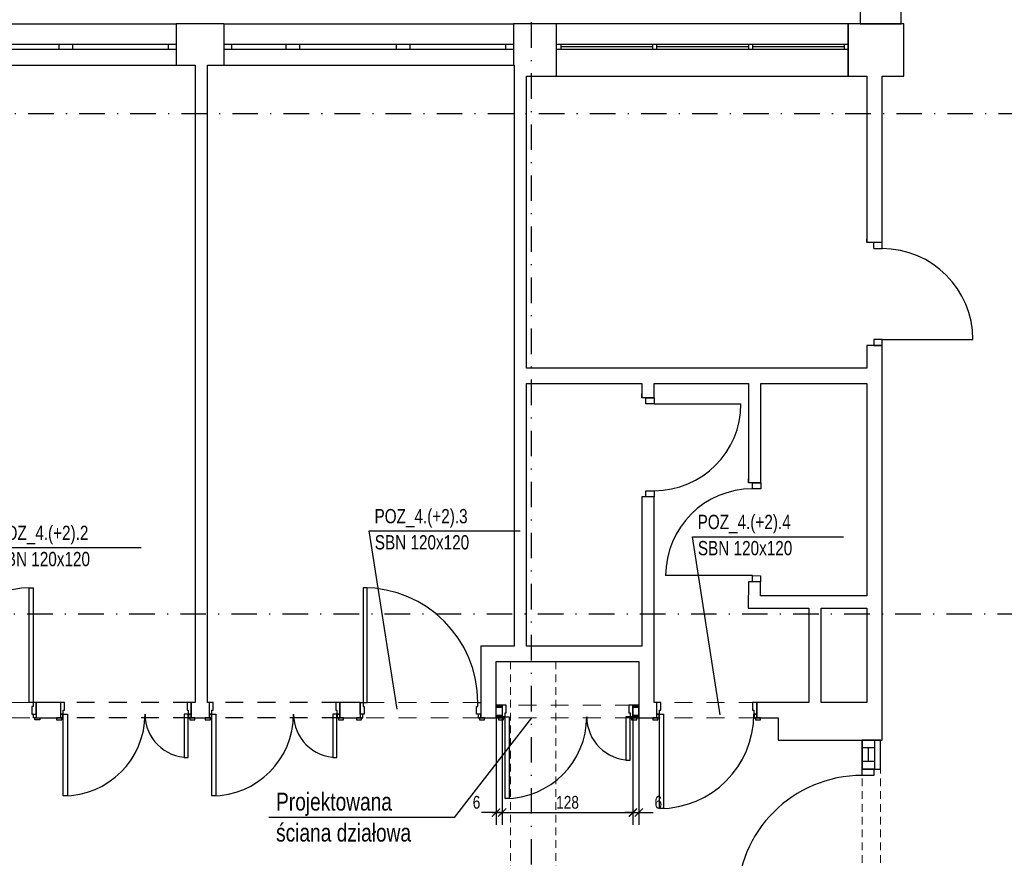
# Model space of a CAD drawing. Header units: metres. Extents: x -2787 to 2213, y 38 to 4347.
# Tile 4 of 14: x -2151 to -1187, y 1959 to 2780. Entities that reach past the tile are written whole.
import ezdxf

# ---------------------------------------------------------------- set-up
doc = ezdxf.new("R2010")
doc.units = ezdxf.units.M
doc.header["$LTSCALE"] = 50
doc.header["$MEASUREMENT"] = 0
for name, pattern in [('DO', [1, 0.5, -0.24, 0.02, -0.24]), ('DP', [0.63, 0.35, -0.28]), ('Przer. długie kreski', [0.25, 0.15, -0.1])]:
    doc.linetypes.add(name, pattern=pattern)
for name, color, linetype in [('A_konstrukcja_', 7, 'Continuous'), ('A_ściany', 7, 'Continuous'), ('BZ_odn', 1, 'Continuous'), ('BZ_osd', 1, 'DO'), ('BZ_txs', 2, 'Continuous'), ('BZ_wym', 1, 'Continuous'), ('k3_projektowane sciany', 2, 'Continuous'), ('k3_sciany istn', 1, 'DP')]:
    doc.layers.add(name, color=color, linetype=linetype)
doc.styles.add('BIKTS', font='bikromsw.shx', dxfattribs={"width": 0.8})
doc.styles.add('BIKWYM', font='bikromsw.shx', dxfattribs={"width": 0.8})
doc.dimstyles.new('BZ_BGR_50', dxfattribs={"dimscale": 0.5, "dimtxt": 25, "dimasz": 1.666667, "dimexe": 0, "dimexo": 0, "dimgap": 0, "dimtad": 0, "dimdec": 1, "dimrnd": 0.5, "dimzin": 9, "dimdsep": 46, "dimtxsty": 'BIKWYM', "dimblk": 'NONE', "dimcen": 0, "dimse1": 1, "dimse2": 1, "dimclrd": 256, "dimclre": 256, "dimclrt": 7, "dimadec": 0, "dimazin": 0, "dimtfac": 0.033333, "dimtdec": 1, "dimtmove": 0, "dimatfit": 3, "dimldrblk": 'NONE', "dimfxl": 1, "dimtvp": 0.8, "dimtolj": 1, "dimarcsym": 0})
doc.dimstyles.new('BZ_KP_50', dxfattribs={"dimscale": 0.5, "dimtxt": 25, "dimasz": 16, "dimexe": 24, "dimexo": 0, "dimgap": 0, "dimtad": 0, "dimdec": 1, "dimrnd": 0.5, "dimzin": 9, "dimdsep": 46, "dimtxsty": 'BIKWYM', "dimblk": 'ARCHTICK', "dimblk1": 'ARCHTICK', "dimblk2": 'WYM-KP', "dimcen": 0, "dimdle": 20, "dimclrd": 256, "dimclre": 256, "dimclrt": 7, "dimadec": 0, "dimazin": 0, "dimtfac": 0.033333, "dimtdec": 1, "dimtmove": 0, "dimatfit": 3, "dimfxl": 1, "dimtvp": 0.8, "dimtfillclr": 256, "dimtolj": 1, "dimarcsym": 0})
pattern_1 = [(45, (-18742.704, -2612.634), (-5.7024626, 5.7024626), []), (45, (-18737.001, -2612.634), (-5.7024626, 5.7024626), [4.0323, -2.0161])]

# ---------------------------------------------------------------- blocks, each defined once
blk = doc.blocks.new('_None')
blk = doc.blocks.new('_ArchTick')
at = {"color": 0, "linetype": 'ByBlock', "const_width": 0.15}
blk.add_lwpolyline([(-0.5, -0.5), (0.5, 0.5)], dxfattribs=at)
blk = doc.blocks.new('*D281')
at = {"layer": 'BZ_wym', "lineweight": -2}
for p, q in [((-1684.48, 2096.61), (-1684.48, 1991.75)), ((-1678.48, 2096.61), (-1678.48, 1991.75)), ((-1684.48, 2003.75), (-1698.67, 2003.75)), ((-1678.48, 2003.75), (-1684.48, 2003.75)), ((-1678.48, 2003.75), (-1670.48, 2003.75))]:
    blk.add_line(p, q, dxfattribs=at)
at = {"layer": 'Defpoints', "color": 0}
for p in [(-1684.48, 2096.61), (-1678.48, 2096.61), (-1684.48, 2003.75)]:
    blk.add_point(p, dxfattribs=at)
at = {"layer": 'BZ_wym', "lineweight": -2, "xscale": 8, "yscale": 8, "zscale": 8}
blk.add_blockref('_ArchTick', (-1684.48, 2003.75), dxfattribs=at)
at = {"layer": 'BZ_wym', "lineweight": -2, "xscale": 8, "yscale": 8, "zscale": 8, "rotation": 180}
blk.add_blockref('_ArchTick', (-1678.48, 2003.75), dxfattribs=at)
at = {"layer": 'BZ_wym', "color": 7, "insert": (-1703.58, 2013.75), "char_height": 12.5, "attachment_point": 5, "style": 'BIKWYM'}
blk.add_mtext('\\A1;6', dxfattribs=at)
blk = doc.blocks.new('WYM-KP')
blk.add_hatch(color=256).paths.add_polyline_path([(-3, 0, 1), (3, 0, 1)])
blk.add_circle((0, 0), 3)
blk = doc.blocks.new('*D282')
at = {"layer": 'BZ_wym', "lineweight": -2}
for p, q in [((-1678.48, 2096.61), (-1678.48, 1991.75)), ((-1550.48, 2096.61), (-1550.48, 1991.75)), ((-1688.48, 2003.75), (-1540.48, 2003.75))]:
    blk.add_line(p, q, dxfattribs=at)
at = {"layer": 'Defpoints', "color": 0}
for p in [(-1678.48, 2096.61), (-1550.48, 2096.61), (-1550.48, 2003.75)]:
    blk.add_point(p, dxfattribs=at)
at = {"layer": 'BZ_wym', "lineweight": -2, "xscale": 8, "yscale": 8, "zscale": 8, "rotation": 180}
blk.add_blockref('_ArchTick', (-1678.48, 2003.75), dxfattribs=at)
at = {"layer": 'BZ_wym', "lineweight": -2, "xscale": 8, "yscale": 8, "zscale": 8}
blk.add_blockref('_ArchTick', (-1550.48, 2003.75), dxfattribs=at)
at = {"layer": 'BZ_wym', "color": 7, "insert": (-1614.48, 2013.75), "char_height": 12.5, "attachment_point": 5, "style": 'BIKWYM'}
blk.add_mtext('\\A1;128', dxfattribs=at)
blk = doc.blocks.new('*D283')
at = {"layer": 'BZ_wym', "lineweight": -2}
for p, q in [((-1550.48, 2096.61), (-1550.48, 1991.75)), ((-1544.68, 2096.61), (-1544.68, 1991.75)), ((-1550.48, 2003.75), (-1558.48, 2003.75)), ((-1550.48, 2003.75), (-1544.68, 2003.75)), ((-1544.68, 2003.75), (-1530.49, 2003.75))]:
    blk.add_line(p, q, dxfattribs=at)
at = {"layer": 'Defpoints', "color": 0}
for p in [(-1550.48, 2096.61), (-1544.68, 2096.61), (-1544.68, 2003.75)]:
    blk.add_point(p, dxfattribs=at)
at = {"layer": 'BZ_wym', "lineweight": -2, "xscale": 8, "yscale": 8, "zscale": 8}
blk.add_blockref('_ArchTick', (-1550.48, 2003.75), dxfattribs=at)
at = {"layer": 'BZ_wym', "lineweight": -2, "xscale": 8, "yscale": 8, "zscale": 8, "rotation": 180}
blk.add_blockref('_ArchTick', (-1544.68, 2003.75), dxfattribs=at)
at = {"layer": 'BZ_wym', "color": 7, "insert": (-1525.59, 2013.75), "char_height": 12.5, "attachment_point": 5, "style": 'BIKWYM'}
blk.add_mtext('\\A1;6', dxfattribs=at)

msp = doc.modelspace()

# ---------------------------------------------------------------- hatches: boundary and pattern name
at = {"layer": 'k3_projektowane sciany', "linetype": 'Continuous'}
h = msp.add_hatch(dxfattribs=at)
h.set_pattern_fill('FP_65', color=256, scale=100, style=0, pattern_type=2)
h.set_pattern_definition(pattern_1)
h.paths.add_polyline_path([(-1684.48, 2107.86), (-1678.48, 2107.86), (-1678.48, 2109.11), (-1684.48, 2109.11)])
h = msp.add_hatch(dxfattribs=at)
h.set_pattern_fill('FP_65', color=256, scale=100, style=0, pattern_type=2)
h.set_pattern_definition(pattern_1)
h.paths.add_polyline_path([(-1684.48, 2107.86), (-1684.48, 2106.61), (-1678.48, 2106.61), (-1678.48, 2107.86)])
h = msp.add_hatch(dxfattribs=at)
h.set_pattern_fill('FP_65', color=256, scale=100, style=0, pattern_type=2)
h.set_pattern_definition(pattern_1)
h.paths.add_polyline_path([(-1544.68, 2109.11), (-1550.48, 2109.11), (-1550.48, 2107.86), (-1544.68, 2107.86)])
h = msp.add_hatch(dxfattribs=at)
h.set_pattern_fill('FP_65', color=256, scale=100, style=0, pattern_type=2)
h.set_pattern_definition(pattern_1)
h.paths.add_polyline_path([(-1550.48, 2106.61), (-1544.68, 2106.61), (-1544.68, 2107.86), (-1550.48, 2107.86)])
h = msp.add_hatch(dxfattribs=at)
h.set_pattern_fill('FP_65', color=256, scale=100, style=0, pattern_type=2)
h.set_pattern_definition(pattern_1)
h.paths.add_polyline_path([(-1678.48, 2099.11), (-1684.48, 2099.11), (-1684.48, 2097.86), (-1678.48, 2097.86)])
h = msp.add_hatch(dxfattribs=at)
h.set_pattern_fill('FP_65', color=256, scale=100, style=0, pattern_type=2)
h.set_pattern_definition(pattern_1)
h.paths.add_polyline_path([(-1684.48, 2096.61), (-1678.48, 2096.61), (-1678.48, 2097.61), (-1678.48, 2097.86), (-1684.48, 2097.86)])
h = msp.add_hatch(dxfattribs=at)
h.set_pattern_fill('FP_65', color=256, scale=100, style=0, pattern_type=2)
h.set_pattern_definition(pattern_1)
h.paths.add_polyline_path([(-1544.68, 2099.11), (-1550.48, 2099.11), (-1550.48, 2097.86), (-1544.68, 2097.86)])
h = msp.add_hatch(dxfattribs=at)
h.set_pattern_fill('FP_65', color=256, scale=100, style=0, pattern_type=2)
h.set_pattern_definition(pattern_1)
h.paths.add_polyline_path([(-1550.48, 2097.86), (-1550.48, 2097.61), (-1550.48, 2096.61), (-1544.68, 2096.61), (-1544.68, 2097.86)])

# ---------------------------------------------------------------- linework, layer by layer
at = {"layer": 'A_konstrukcja_', "color": 1, "linetype": 'Przer. długie kreski', "lineweight": 13}
for p, q in [((-1670.48, 2151.61), (-1670.48, 1868.31)), ((-1625.88, 2151.61), (-1625.88, 1868.31))]:
    msp.add_line(p, q, dxfattribs=at)
at = {"layer": 'A_ściany', "color": 1, "linetype": 'Przer. długie kreski', "lineweight": 13}
for p, q in [((-1325.98, 2074.61), (-1325.98, 1883.21)), ((-1307.98, 2074.61), (-1307.98, 1883.21))]:
    msp.add_line(p, q, dxfattribs=at)
at = {"layer": 'BZ_osd'}
for p, q in [((-1649.73, 752.79), (-1649.73, 3875.21)), ((1432.45, 2688.11), (-2495.29, 2688.11)), ((1431.44, 2198.11), (-2495.29, 2198.11))]:
    msp.add_line(p, q, dxfattribs=at)
at = {"layer": 'k3_projektowane sciany', "linetype": 'DP', "lineweight": 5}
for p, q in [((-2252.88, 2111.61), (-2134.88, 2111.61)), ((-1699.48, 2111.61), (-1817.48, 2111.61)), ((-1429.28, 2111.61), (-1527.28, 2111.61)), ((-1550.48, 2109.11), (-1678.48, 2109.11)), ((-2252.88, 2096.61), (-2134.88, 2096.61)), ((-1699.48, 2096.61), (-1817.48, 2096.61)), ((-1550.48, 2096.61), (-1678.48, 2096.61)), ((-1429.28, 2096.61), (-1527.28, 2096.61))]:
    msp.add_line(p, q, dxfattribs=at)
at = {"layer": 'k3_projektowane sciany', "linetype": 'Continuous'}
for p, q in [((-1678.48, 2107.86), (-1684.48, 2107.86)), ((-1678.48, 2106.61), (-1684.48, 2106.61)), ((-1678.48, 2109.11), (-1678.48, 2107.86)), ((-1678.48, 2109.11), (-1678.48, 2097.61)), ((-1678.48, 2109.11), (-1678.48, 2107.86)), ((-1678.48, 2107.86), (-1678.48, 2106.61)), ((-1678.48, 2107.86), (-1678.48, 2106.61)), ((-1678.48, 2106.61), (-1678.48, 2099.11)), ((-1678.48, 2106.61), (-1678.48, 2099.11)), ((-1550.48, 2109.11), (-1550.48, 2107.86)), ((-1550.48, 2097.61), (-1550.48, 2109.11)), ((-1550.48, 2109.11), (-1550.48, 2107.86)), ((-1544.68, 2107.86), (-1550.48, 2107.86)), ((-1550.48, 2107.86), (-1550.48, 2106.61)), ((-1550.48, 2107.86), (-1550.48, 2106.61)), ((-1544.68, 2106.61), (-1550.48, 2106.61)), ((-1550.48, 2106.61), (-1550.48, 2099.11)), ((-1550.48, 2106.61), (-1550.48, 2099.11)), ((-1684.48, 2099.11), (-1678.48, 2099.11)), ((-1684.48, 2097.86), (-1678.48, 2097.86)), ((-1678.48, 2099.11), (-1678.48, 2097.86)), ((-1678.48, 2099.11), (-1678.48, 2097.86)), ((-1551.78, 2096.61), (-1551.78, 2094.71)), ((-1550.48, 2099.11), (-1544.68, 2099.11)), ((-1550.48, 2099.11), (-1550.48, 2097.86)), ((-1550.48, 2099.11), (-1550.48, 2097.86)), ((-1550.48, 2097.86), (-1544.68, 2097.86)), ((-1550.48, 2097.86), (-1550.48, 2097.61)), ((-1550.48, 2097.86), (-1550.48, 2097.61)), ((-1550.48, 2097.61), (-1550.48, 2096.61)), ((-1550.48, 2096.61), (-1550.48, 2097.61)), ((-1550.48, 2097.61), (-1550.48, 2096.61))]:
    msp.add_line(p, q, dxfattribs=at)
at = {"layer": 'k3_projektowane sciany', "color": 252, "linetype": 'Continuous'}
for p, q in [((-1674.48, 2109.11), (-1678.48, 2109.11)), ((-1675.68, 2097.61), (-1675.68, 2101.61)), ((-1675.68, 2101.61), (-1674.48, 2101.61)), ((-1674.48, 2101.61), (-1674.48, 2109.11)), ((-1554.48, 2109.11), (-1554.48, 2101.61)), ((-1550.48, 2109.11), (-1554.48, 2109.11)), ((-1554.48, 2101.61), (-1553.28, 2101.61)), ((-1553.28, 2101.61), (-1553.28, 2097.61)), ((-1678.48, 2096.61), (-1682.18, 2096.61)), ((-1677.18, 2096.61), (-1682.18, 2096.61)), ((-1682.18, 2096.61), (-1682.18, 2094.71)), ((-1678.48, 2096.61), (-1682.18, 2096.61)), ((-1682.18, 2094.71), (-1677.18, 2094.71)), ((-1678.48, 2097.86), (-1678.48, 2097.61)), ((-1678.48, 2097.86), (-1678.48, 2097.61)), ((-1678.48, 2097.61), (-1678.48, 2096.61)), ((-1678.48, 2097.61), (-1678.48, 2096.61)), ((-1675.98, 2097.61), (-1678.48, 2097.61)), ((-1678.48, 2097.61), (-1675.68, 2097.61)), ((-1678.48, 2097.61), (-1678.48, 2096.61)), ((-1678.48, 2096.61), (-1675.98, 2096.61)), ((-1677.18, 2094.71), (-1677.18, 2096.61)), ((-1675.98, 2096.61), (-1675.98, 2097.61)), ((-1675.68, 2017.61), (-1675.68, 2097.61)), ((-1675.68, 2097.61), (-1671.68, 2097.61)), ((-1671.68, 2097.61), (-1671.68, 2017.61)), ((-1553.28, 2097.61), (-1557.28, 2097.61)), ((-1557.28, 2097.61), (-1557.28, 2055.21)), ((-1553.28, 2097.61), (-1550.48, 2097.61)), ((-1553.28, 2055.21), (-1553.28, 2097.61)), ((-1552.98, 2097.61), (-1552.98, 2096.61)), ((-1550.48, 2097.61), (-1552.98, 2097.61)), ((-1552.98, 2096.61), (-1550.48, 2096.61)), ((-1546.78, 2096.61), (-1551.78, 2096.61)), ((-1551.78, 2094.71), (-1546.78, 2094.71)), ((-1550.48, 2096.61), (-1546.78, 2096.61)), ((-1550.48, 2096.61), (-1546.78, 2096.61)), ((-1546.78, 2094.71), (-1546.78, 2096.61)), ((-1557.28, 2055.21), (-1553.28, 2055.21)), ((-1671.68, 2017.61), (-1675.68, 2017.61))]:
    msp.add_line(p, q, dxfattribs=at)
at = {"layer": 'k3_projektowane sciany', "linetype": 'Continuous', "flags": 128}
for points in [[(-1678.48, 2109.11), (-1684.48, 2109.11)], [(-1684.48, 2107.86), (-1684.48, 2109.11)], [(-1684.48, 2106.61), (-1684.48, 2107.86)], [(-1684.48, 2099.11), (-1684.48, 2106.61)], [(-1544.68, 2109.11), (-1550.48, 2109.11)], [(-1544.68, 2107.86), (-1544.68, 2109.11)], [(-1544.68, 2106.61), (-1544.68, 2107.86)], [(-1544.68, 2099.11), (-1544.68, 2106.61)], [(-1684.48, 2097.86), (-1684.48, 2099.11)], [(-1684.48, 2096.61), (-1684.48, 2097.86)], [(-1684.48, 2096.61), (-1678.48, 2096.61)], [(-1550.48, 2096.61), (-1544.68, 2096.61)], [(-1544.68, 2097.86), (-1544.68, 2099.11)], [(-1544.68, 2096.61), (-1544.68, 2097.86)]]:
    msp.add_lwpolyline(points, dxfattribs=at)
at = {"layer": 'k3_projektowane sciany', "color": 252, "linetype": 'Continuous'}
for centre, radius, start, end in [((-1675.68, 2097.61), 80, 270, 0), ((-1553.28, 2097.61), 42.4, 180, 270)]:
    msp.add_arc(centre, radius, start, end, dxfattribs=at)
at = {"layer": 'k3_sciany istn', "linetype": 'Continuous'}
for p, q in [((-1287.84, 2776.21), (-1287.84, 3052.88)), ((-2281.38, 2776.21), (-1997.68, 2776.21)), ((-1997.68, 2776.21), (-1997.68, 2756.21)), ((-1951.08, 2776.21), (-1951.08, 2756.21)), ((-1951.08, 2776.21), (-1667.38, 2776.21)), ((-1667.38, 2776.21), (-1667.38, 2756.21)), ((-1625.18, 2725.01), (-1625.18, 2776.21)), ((-1339.58, 2776.21), (-1625.18, 2776.21)), ((-2207.18, 2756.21), (-2112.18, 2756.21)), ((-2112.18, 2751.21), (-2207.18, 2751.21)), ((-2112.18, 2751.21), (-2112.18, 2756.21)), ((-2112.18, 2756.21), (-2105.68, 2756.21)), ((-2105.68, 2751.21), (-2112.18, 2751.21)), ((-2105.68, 2756.21), (-2099.18, 2756.21)), ((-2099.18, 2751.21), (-2105.68, 2751.21)), ((-2099.18, 2756.21), (-2099.18, 2751.21)), ((-2099.18, 2756.21), (-2005.18, 2756.21)), ((-2005.18, 2751.21), (-2099.18, 2751.21)), ((-2005.18, 2751.21), (-2005.18, 2756.21)), ((-2005.18, 2756.21), (-1997.68, 2756.21)), ((-1997.68, 2751.21), (-2005.18, 2751.21)), ((-1997.68, 2756.21), (-1997.68, 2751.21)), ((-1997.68, 2756.21), (-1997.68, 2751.21)), ((-1997.68, 2751.21), (-1997.68, 2735.71)), ((-1951.08, 2756.21), (-1951.08, 2751.21)), ((-1951.08, 2756.21), (-1943.58, 2756.21)), ((-1951.08, 2756.21), (-1951.08, 2751.21)), ((-1951.08, 2751.21), (-1951.08, 2735.71)), ((-1943.58, 2751.21), (-1951.08, 2751.21)), ((-1943.58, 2756.21), (-1943.58, 2751.21)), ((-1943.58, 2756.21), (-1889.88, 2756.21)), ((-1889.88, 2751.21), (-1943.58, 2751.21)), ((-1889.88, 2751.21), (-1889.88, 2756.21)), ((-1889.88, 2756.21), (-1883.38, 2756.21)), ((-1883.38, 2751.21), (-1889.88, 2751.21)), ((-1883.38, 2756.21), (-1876.88, 2756.21)), ((-1876.88, 2751.21), (-1883.38, 2751.21)), ((-1876.88, 2756.21), (-1876.88, 2751.21)), ((-1876.88, 2756.21), (-1781.88, 2756.21)), ((-1781.88, 2751.21), (-1876.88, 2751.21)), ((-1781.88, 2751.21), (-1781.88, 2756.21)), ((-1781.88, 2756.21), (-1775.38, 2756.21)), ((-1775.38, 2751.21), (-1781.88, 2751.21)), ((-1775.38, 2756.21), (-1768.88, 2756.21)), ((-1768.88, 2751.21), (-1775.38, 2751.21)), ((-1768.88, 2756.21), (-1768.88, 2751.21)), ((-1768.88, 2756.21), (-1674.88, 2756.21)), ((-1674.88, 2751.21), (-1768.88, 2751.21)), ((-1674.88, 2751.21), (-1674.88, 2756.21)), ((-1674.88, 2756.21), (-1667.38, 2756.21)), ((-1667.38, 2751.21), (-1674.88, 2751.21)), ((-1667.38, 2756.21), (-1667.38, 2751.21)), ((-1667.38, 2756.21), (-1667.38, 2751.21)), ((-1667.38, 2751.21), (-1667.38, 2735.71)), ((-1625.18, 2751.21), (-1625.18, 2756.21)), ((-1625.18, 2756.21), (-1339.58, 2756.21)), ((-1339.58, 2751.21), (-1625.18, 2751.21)), ((-1621.18, 2756.21), (-1621.18, 2751.21)), ((-1531.32, 2753.71), (-1621.18, 2753.71)), ((-1531.32, 2756.21), (-1531.32, 2751.21)), ((-1527.32, 2756.21), (-1527.32, 2751.21)), ((-1437.45, 2753.71), (-1527.32, 2753.71)), ((-1437.45, 2756.21), (-1437.45, 2751.21)), ((-1433.45, 2756.21), (-1433.45, 2751.21)), ((-1343.58, 2753.71), (-1433.45, 2753.71)), ((-1343.58, 2756.21), (-1343.58, 2751.21)), ((-1339.58, 2756.21), (-1339.58, 2751.21)), ((-2281.38, 2735.71), (-1997.68, 2735.71)), ((-1951.08, 2735.71), (-1667.38, 2735.71)), ((-1625.18, 2725.01), (-1339.58, 2725.01)), ((-1321.58, 2725.01), (-1321.58, 2562.11)), ((-1321.58, 2562.11), (-1321.58, 2565.81)), ((-1321.58, 2562.11), (-1321.58, 2565.81)), ((-1314.58, 2562.11), (-1321.58, 2562.11)), ((-1314.58, 2562.11), (-1321.58, 2562.11)), ((-1306.58, 2562.11), (-1314.58, 2562.11)), ((-1306.58, 2562.11), (-1314.58, 2562.11)), ((-1306.58, 2562.11), (-1314.58, 2562.11)), ((-1314.58, 2556.11), (-1314.58, 2562.11)), ((-1314.58, 2556.11), (-1306.58, 2556.11)), ((-1306.58, 2556.11), (-1306.58, 2562.11)), ((-1321.58, 2461.11), (-1321.58, 2457.41)), ((-1314.58, 2461.11), (-1321.58, 2461.11)), ((-1314.58, 2461.11), (-1321.58, 2461.11)), ((-1321.58, 2461.11), (-1321.58, 2457.41)), ((-1306.58, 2467.11), (-1314.58, 2467.11)), ((-1314.58, 2467.11), (-1314.58, 2461.11)), ((-1306.58, 2461.11), (-1314.58, 2461.11)), ((-1314.58, 2461.11), (-1306.58, 2461.11)), ((-1306.58, 2461.11), (-1314.58, 2461.11)), ((-1306.58, 2461.11), (-1306.58, 2467.11)), ((-1306.58, 2467.11), (-1217.58, 2467.11)), ((-1541.68, 2423.86), (-1541.68, 2410.03)), ((-1541.68, 2410.03), (-1541.68, 2413.73)), ((-1541.68, 2410.03), (-1541.68, 2413.73)), ((-1537.68, 2410.03), (-1541.68, 2410.03)), ((-1537.68, 2410.03), (-1541.68, 2410.03)), ((-1529.68, 2410.03), (-1537.68, 2410.03)), ((-1537.68, 2404.03), (-1537.68, 2410.03)), ((-1537.68, 2410.03), (-1529.68, 2410.03)), ((-1529.68, 2410.03), (-1537.68, 2410.03)), ((-1529.68, 2404.03), (-1537.68, 2404.03)), ((-1529.68, 2410.03), (-1529.68, 2404.03)), ((-1529.68, 2404.03), (-1444.68, 2404.03)), ((-1437.35, 2326.81), (-1437.35, 2330.51)), ((-1437.35, 2326.81), (-1437.35, 2330.51)), ((-1433.35, 2326.8), (-1437.35, 2326.81)), ((-1433.35, 2326.8), (-1437.35, 2326.81)), ((-1433.36, 2320.8), (-1433.35, 2326.8)), ((-1425.35, 2326.79), (-1433.35, 2326.8)), ((-1433.35, 2326.8), (-1425.35, 2326.79)), ((-1425.35, 2326.79), (-1433.35, 2326.8)), ((-1425.35, 2326.79), (-1425.36, 2320.79)), ((-1537.68, 2313.03), (-1537.68, 2319.03)), ((-1537.68, 2319.03), (-1529.68, 2319.03)), ((-1529.68, 2319.03), (-1529.68, 2313.03)), ((-1425.36, 2320.79), (-1433.36, 2320.8)), ((-1541.68, 2313.03), (-1541.68, 2309.33)), ((-1537.68, 2313.03), (-1541.68, 2313.03)), ((-1537.68, 2313.03), (-1541.68, 2313.03)), ((-1541.68, 2313.03), (-1541.68, 2309.33)), ((-1529.68, 2313.03), (-1537.68, 2313.03)), ((-1529.68, 2313.03), (-1537.68, 2313.03)), ((-1529.68, 2313.03), (-1537.68, 2313.03)), ((-1433.45, 2235.8), (-1518.45, 2235.89)), ((-1437.46, 2229.81), (-1437.46, 2226.11)), ((-1433.46, 2229.8), (-1437.46, 2229.81)), ((-1433.46, 2229.8), (-1437.46, 2229.81)), ((-1437.46, 2229.81), (-1437.46, 2226.11)), ((-1433.46, 2229.8), (-1433.45, 2235.8)), ((-1425.46, 2229.79), (-1433.46, 2229.8)), ((-1425.46, 2229.79), (-1433.46, 2229.8)), ((-1425.46, 2229.79), (-1433.46, 2229.8)), ((-1433.45, 2235.8), (-1425.45, 2235.79)), ((-1425.45, 2235.79), (-1425.46, 2229.79)), ((-2141.68, 2111.61), (-2141.68, 2224.01)), ((-2141.68, 2224.01), (-2137.68, 2224.01)), ((-2137.68, 2224.01), (-2137.68, 2111.61)), ((-1814.68, 2224.01), (-1814.68, 2111.61)), ((-1810.68, 2224.01), (-1814.68, 2224.01)), ((-1810.68, 2111.61), (-1810.68, 2224.01)), ((-2137.68, 2111.61), (-2141.68, 2111.61)), ((-2134.88, 2111.61), (-2137.68, 2111.61)), ((-2137.68, 2111.61), (-2137.68, 2107.61)), ((-2134.88, 2111.61), (-2134.88, 2100.11)), ((-2134.88, 2100.11), (-2134.88, 2111.61)), ((-2134.88, 2111.61), (-2134.88, 2100.11)), ((-2110.98, 2111.61), (-2110.98, 2100.11)), ((-2110.98, 2111.61), (-2110.98, 2100.11)), ((-2106.98, 2111.61), (-2110.98, 2111.61)), ((-2110.98, 2111.61), (-2110.98, 2100.11)), ((-2106.98, 2104.11), (-2106.98, 2111.61)), ((-1986.98, 2111.61), (-1986.98, 2104.11)), ((-1982.98, 2111.61), (-1986.98, 2111.61)), ((-1982.98, 2111.61), (-1982.98, 2100.11)), ((-1982.98, 2100.11), (-1982.98, 2111.61)), ((-1982.98, 2111.61), (-1982.98, 2100.11)), ((-1965.48, 2111.61), (-1965.48, 2100.11)), ((-1965.48, 2111.61), (-1965.48, 2100.11)), ((-1961.48, 2111.61), (-1965.48, 2111.61)), ((-1965.48, 2111.61), (-1965.48, 2100.11)), ((-1961.48, 2104.11), (-1961.48, 2111.61)), ((-1841.48, 2111.61), (-1841.48, 2104.11)), ((-1837.48, 2111.61), (-1841.48, 2111.61)), ((-1837.48, 2111.61), (-1837.48, 2100.11)), ((-1837.48, 2100.11), (-1837.48, 2111.61)), ((-1837.48, 2111.61), (-1837.48, 2100.11)), ((-1817.48, 2111.61), (-1817.48, 2100.11)), ((-1817.48, 2100.11), (-1817.48, 2111.61)), ((-1817.48, 2111.61), (-1814.68, 2111.61)), ((-1817.48, 2111.61), (-1817.48, 2100.11)), ((-1814.68, 2111.61), (-1814.68, 2107.61)), ((-1814.68, 2111.61), (-1810.68, 2111.61)), ((-1702.28, 2107.61), (-1702.28, 2111.61)), ((-1702.28, 2111.61), (-1699.48, 2111.61)), ((-1699.48, 2111.61), (-1699.48, 2100.11)), ((-1699.48, 2111.61), (-1699.48, 2100.11)), ((-1699.48, 2111.61), (-1699.48, 2100.11)), ((-1527.28, 2111.61), (-1527.28, 2100.11)), ((-1527.28, 2111.61), (-1527.28, 2100.11)), ((-1523.28, 2111.61), (-1527.28, 2111.61)), ((-1527.28, 2111.61), (-1527.28, 2100.11)), ((-1523.28, 2104.11), (-1523.28, 2111.61)), ((-1433.28, 2111.61), (-1433.28, 2104.11)), ((-1429.28, 2111.61), (-1433.28, 2111.61)), ((-1429.28, 2111.61), (-1429.28, 2100.11)), ((-1429.28, 2100.11), (-1429.28, 2111.61)), ((-1429.28, 2111.61), (-1429.28, 2100.11)), ((-2137.68, 2107.61), (-2138.88, 2107.61)), ((-2138.88, 2107.61), (-2138.88, 2100.11)), ((-2108.18, 2100.11), (-2108.18, 2104.11)), ((-2108.18, 2104.11), (-2106.98, 2104.11)), ((-1986.98, 2104.11), (-1985.78, 2104.11)), ((-1985.78, 2104.11), (-1985.78, 2100.11)), ((-1962.68, 2100.11), (-1962.68, 2104.11)), ((-1962.68, 2104.11), (-1961.48, 2104.11)), ((-1841.48, 2104.11), (-1840.28, 2104.11)), ((-1840.28, 2104.11), (-1840.28, 2100.11)), ((-1814.68, 2107.61), (-1813.48, 2107.61)), ((-1813.48, 2107.61), (-1813.48, 2100.11)), ((-1703.48, 2100.11), (-1703.48, 2107.61)), ((-1703.48, 2107.61), (-1702.28, 2107.61)), ((-1524.48, 2100.11), (-1524.48, 2104.11)), ((-1524.48, 2104.11), (-1523.28, 2104.11)), ((-1433.28, 2104.11), (-1432.08, 2104.11)), ((-1432.08, 2104.11), (-1432.08, 2100.11)), ((-2138.88, 2100.11), (-2134.88, 2100.11)), ((-2137.38, 2096.61), (-2137.38, 2100.11)), ((-2137.38, 2100.11), (-2134.88, 2100.11)), ((-2134.88, 2096.61), (-2137.38, 2096.61)), ((-2136.18, 2096.61), (-2131.18, 2096.61)), ((-2136.18, 2094.71), (-2136.18, 2096.61)), ((-2131.18, 2094.71), (-2136.18, 2094.71)), ((-2134.88, 2100.11), (-2134.88, 2096.61)), ((-2134.88, 2100.11), (-2134.88, 2096.61)), ((-2134.88, 2100.11), (-2134.88, 2096.61)), ((-2134.88, 2096.61), (-2131.18, 2096.61)), ((-2134.88, 2096.61), (-2131.18, 2096.61)), ((-2131.18, 2096.61), (-2131.18, 2094.71)), ((-2110.98, 2096.61), (-2114.68, 2096.61)), ((-2109.68, 2096.61), (-2114.68, 2096.61)), ((-2114.68, 2096.61), (-2114.68, 2094.71)), ((-2110.98, 2096.61), (-2114.68, 2096.61)), ((-2114.68, 2094.71), (-2109.68, 2094.71)), ((-2110.98, 2100.11), (-2110.98, 2096.61)), ((-2110.98, 2100.11), (-2110.98, 2096.61)), ((-2108.48, 2100.11), (-2110.98, 2100.11)), ((-2110.98, 2100.11), (-2108.18, 2100.11)), ((-2110.98, 2100.11), (-2110.98, 2096.61)), ((-2110.98, 2096.61), (-2108.48, 2096.61)), ((-2109.68, 2094.71), (-2109.68, 2096.61)), ((-2108.48, 2096.61), (-2108.48, 2100.11)), ((-2108.18, 2020.11), (-2108.18, 2100.11)), ((-2108.18, 2100.11), (-2104.18, 2100.11)), ((-2104.18, 2100.11), (-2104.18, 2020.11)), ((-1985.78, 2100.11), (-1989.78, 2100.11)), ((-1989.78, 2100.11), (-1989.78, 2057.71)), ((-1985.78, 2100.11), (-1982.98, 2100.11)), ((-1985.78, 2057.71), (-1985.78, 2100.11)), ((-1985.48, 2100.11), (-1985.48, 2096.61)), ((-1982.98, 2100.11), (-1985.48, 2100.11)), ((-1985.48, 2096.61), (-1982.98, 2096.61)), ((-1979.28, 2096.61), (-1984.28, 2096.61)), ((-1984.28, 2096.61), (-1984.28, 2094.71)), ((-1984.28, 2094.71), (-1979.28, 2094.71)), ((-1982.98, 2100.11), (-1982.98, 2096.61)), ((-1982.98, 2096.61), (-1982.98, 2100.11)), ((-1982.98, 2100.11), (-1982.98, 2096.61)), ((-1982.98, 2096.61), (-1979.28, 2096.61)), ((-1982.98, 2096.61), (-1979.28, 2096.61)), ((-1979.28, 2094.71), (-1979.28, 2096.61)), ((-1965.48, 2096.61), (-1969.18, 2096.61)), ((-1964.18, 2096.61), (-1969.18, 2096.61)), ((-1969.18, 2096.61), (-1969.18, 2094.71)), ((-1965.48, 2096.61), (-1969.18, 2096.61)), ((-1969.18, 2094.71), (-1964.18, 2094.71)), ((-1965.48, 2100.11), (-1965.48, 2096.61)), ((-1965.48, 2100.11), (-1965.48, 2096.61)), ((-1962.98, 2100.11), (-1965.48, 2100.11)), ((-1965.48, 2100.11), (-1962.68, 2100.11)), ((-1965.48, 2100.11), (-1965.48, 2096.61)), ((-1965.48, 2096.61), (-1962.98, 2096.61)), ((-1964.18, 2094.71), (-1964.18, 2096.61)), ((-1962.98, 2096.61), (-1962.98, 2100.11)), ((-1962.68, 2020.11), (-1962.68, 2100.11)), ((-1962.68, 2100.11), (-1958.68, 2100.11)), ((-1958.68, 2100.11), (-1958.68, 2020.11)), ((-1840.28, 2100.11), (-1844.28, 2100.11)), ((-1844.28, 2100.11), (-1844.28, 2057.71)), ((-1840.28, 2100.11), (-1837.48, 2100.11)), ((-1840.28, 2057.71), (-1840.28, 2100.11)), ((-1839.98, 2100.11), (-1839.98, 2096.61)), ((-1837.48, 2100.11), (-1839.98, 2100.11)), ((-1839.98, 2096.61), (-1837.48, 2096.61)), ((-1833.78, 2096.61), (-1838.78, 2096.61)), ((-1838.78, 2096.61), (-1838.78, 2094.71)), ((-1838.78, 2094.71), (-1833.78, 2094.71)), ((-1837.48, 2100.11), (-1837.48, 2096.61)), ((-1837.48, 2096.61), (-1837.48, 2100.11)), ((-1837.48, 2100.11), (-1837.48, 2096.61)), ((-1837.48, 2096.61), (-1833.78, 2096.61)), ((-1837.48, 2096.61), (-1833.78, 2096.61)), ((-1833.78, 2094.71), (-1833.78, 2096.61)), ((-1817.48, 2096.61), (-1821.18, 2096.61)), ((-1816.18, 2096.61), (-1821.18, 2096.61)), ((-1821.18, 2096.61), (-1821.18, 2094.71)), ((-1817.48, 2096.61), (-1821.18, 2096.61)), ((-1821.18, 2094.71), (-1816.18, 2094.71)), ((-1817.48, 2100.11), (-1817.48, 2096.61)), ((-1817.48, 2100.11), (-1817.48, 2096.61)), ((-1814.98, 2100.11), (-1817.48, 2100.11)), ((-1813.48, 2100.11), (-1817.48, 2100.11)), ((-1817.48, 2100.11), (-1817.48, 2096.61)), ((-1817.48, 2096.61), (-1814.98, 2096.61)), ((-1816.18, 2094.71), (-1816.18, 2096.61)), ((-1814.98, 2096.61), (-1814.98, 2100.11)), ((-1699.48, 2100.11), (-1703.48, 2100.11)), ((-1701.98, 2100.11), (-1701.98, 2096.61)), ((-1699.48, 2100.11), (-1701.98, 2100.11)), ((-1701.98, 2096.61), (-1699.48, 2096.61)), ((-1695.78, 2096.61), (-1700.78, 2096.61)), ((-1700.78, 2096.61), (-1700.78, 2094.71)), ((-1700.78, 2094.71), (-1695.78, 2094.71)), ((-1699.48, 2100.11), (-1699.48, 2096.61)), ((-1699.48, 2096.61), (-1699.48, 2100.11)), ((-1699.48, 2100.11), (-1699.48, 2096.61)), ((-1699.48, 2096.61), (-1695.78, 2096.61)), ((-1699.48, 2096.61), (-1695.78, 2096.61)), ((-1695.78, 2094.71), (-1695.78, 2096.61)), ((-1527.28, 2096.61), (-1530.98, 2096.61)), ((-1525.98, 2096.61), (-1530.98, 2096.61)), ((-1530.98, 2096.61), (-1530.98, 2094.71)), ((-1527.28, 2096.61), (-1530.98, 2096.61)), ((-1530.98, 2094.71), (-1525.98, 2094.71)), ((-1527.28, 2100.11), (-1527.28, 2096.61)), ((-1527.28, 2100.11), (-1527.28, 2096.61)), ((-1524.78, 2100.11), (-1527.28, 2100.11)), ((-1527.28, 2100.11), (-1524.48, 2100.11)), ((-1527.28, 2100.11), (-1527.28, 2096.61)), ((-1527.28, 2096.61), (-1524.78, 2096.61)), ((-1525.98, 2094.71), (-1525.98, 2096.61)), ((-1524.78, 2096.61), (-1524.78, 2100.11)), ((-1524.48, 2007.71), (-1524.48, 2100.11)), ((-1524.48, 2100.11), (-1520.48, 2100.11)), ((-1520.48, 2100.11), (-1520.48, 2007.71)), ((-1432.08, 2100.11), (-1429.28, 2100.11)), ((-1431.78, 2100.11), (-1431.78, 2096.61)), ((-1429.28, 2100.11), (-1431.78, 2100.11)), ((-1431.78, 2096.61), (-1429.28, 2096.61)), ((-1425.58, 2096.61), (-1430.58, 2096.61)), ((-1430.58, 2096.61), (-1430.58, 2094.71)), ((-1430.58, 2094.71), (-1425.58, 2094.71)), ((-1429.28, 2100.11), (-1429.28, 2096.61)), ((-1429.28, 2096.61), (-1429.28, 2100.11)), ((-1429.28, 2100.11), (-1429.28, 2096.61)), ((-1429.28, 2096.61), (-1425.58, 2096.61)), ((-1429.28, 2096.61), (-1425.58, 2096.61)), ((-1425.58, 2094.71), (-1425.58, 2096.61)), ((-1325.98, 2074.61), (-1325.98, 2046.16)), ((-1325.98, 2046.16), (-1325.98, 2074.61)), ((-1325.98, 2074.61), (-1313.98, 2074.61)), ((-1313.98, 2074.61), (-1313.98, 2046.16)), ((-1307.98, 2046.16), (-1307.98, 2074.61)), ((-1313.98, 2067.11), (-1325.98, 2067.11)), ((-1319.98, 2067.11), (-1319.98, 2053.66)), ((-1989.78, 2057.71), (-1985.78, 2057.71)), ((-1844.28, 2057.71), (-1840.28, 2057.71)), ((-1313.98, 2053.66), (-1325.98, 2053.66)), ((-1325.98, 2046.16), (-1325.98, 2050.86)), ((-1325.98, 2040.16), (-1325.98, 2046.16)), ((-1325.98, 2046.16), (-1314.48, 2046.16)), ((-1325.98, 2046.16), (-1314.48, 2046.16)), ((-1313.98, 2046.16), (-1325.98, 2046.16)), ((-1314.48, 2046.16), (-1314.48, 2040.16)), ((-1314.48, 2046.16), (-1307.98, 2046.16)), ((-1307.98, 2046.16), (-1307.98, 2049.86)), ((-1314.48, 2040.16), (-1325.98, 2040.16)), ((-2104.18, 2020.11), (-2108.18, 2020.11)), ((-1958.68, 2020.11), (-1962.68, 2020.11)), ((-1520.48, 2007.71), (-1524.48, 2007.71))]:
    msp.add_line(p, q, dxfattribs=at)
at = {"layer": 'k3_sciany istn', "linetype": 'DP'}
for p, q in [((-1982.98, 2111.61), (-2110.98, 2111.61)), ((-1837.48, 2111.61), (-1965.48, 2111.61)), ((-1982.98, 2096.61), (-2110.98, 2096.61)), ((-1837.48, 2096.61), (-1965.48, 2096.61))]:
    msp.add_line(p, q, dxfattribs=at)
at = {"layer": 'k3_sciany istn', "linetype": 'Continuous', "flags": 128}
for points in [[(-1327.84, 3052.88), (-1327.84, 2776.21)], [(-1951.08, 2776.21), (-1997.68, 2776.21)], [(-1666.67, 2776.21), (-1667.38, 2776.21)], [(-1625.18, 2776.21), (-1666.67, 2776.21)], [(-1339.58, 2776.21), (-1339.58, 2725.01)], [(-1327.84, 2776.21), (-1339.58, 2776.21)], [(-1339.58, 2725.01), (-1339.58, 2776.21)], [(-1327.84, 2776.21), (-1287.84, 2776.21)], [(-1287.84, 2776.21), (-1327.84, 2776.21)], [(-1285.18, 2776.21), (-1287.84, 2776.21)], [(-1285.18, 2725.01), (-1285.18, 2776.21)], [(-1997.68, 2735.71), (-1979.14, 2735.71)], [(-1979.14, 2735.71), (-1979.14, 2111.61)], [(-1967.14, 2735.71), (-1951.08, 2735.71)], [(-1967.14, 2111.61), (-1967.14, 2735.71)], [(-1667.38, 2735.71), (-1666.67, 2735.71)], [(-1666.67, 2735.71), (-1666.67, 2725.01)], [(-1666.67, 2725.01), (-1666.67, 2166.61)], [(-1654.67, 2725.01), (-1625.18, 2725.01)], [(-1654.67, 2438.86), (-1654.67, 2725.01)], [(-1339.58, 2725.01), (-1321.58, 2725.01)], [(-1306.58, 2562.11), (-1306.58, 2725.01)], [(-1306.58, 2725.01), (-1287.84, 2725.01)], [(-1287.84, 2725.01), (-1285.18, 2725.01)], [(-1321.58, 2461.11), (-1321.58, 2438.86)], [(-1306.58, 2074.61), (-1306.58, 2461.11)], [(-1321.58, 2438.86), (-1654.67, 2438.86)], [(-1654.67, 2166.61), (-1654.67, 2423.86)], [(-1654.67, 2423.86), (-1541.68, 2423.86)], [(-1529.68, 2423.86), (-1437.25, 2423.86)], [(-1529.68, 2410.03), (-1529.68, 2423.86)], [(-1437.25, 2423.86), (-1437.35, 2326.81)], [(-1425.35, 2326.79), (-1425.25, 2423.86)], [(-1425.25, 2423.86), (-1321.58, 2423.86)], [(-1321.58, 2423.86), (-1321.58, 2215.91)], [(-1541.68, 2313.03), (-1541.68, 2166.61)], [(-1529.68, 2151.61), (-1529.68, 2313.03)], [(-1437.46, 2229.81), (-1437.48, 2203.91)], [(-1425.47, 2215.91), (-1425.46, 2229.79)], [(-1321.58, 2215.91), (-1425.47, 2215.91)], [(-1437.48, 2203.91), (-1378.28, 2203.91)], [(-1378.28, 2203.91), (-1378.28, 2111.61)], [(-1366.28, 2203.91), (-1321.58, 2203.91)], [(-1366.28, 2111.61), (-1366.28, 2203.91)], [(-1321.58, 2203.91), (-1321.58, 2111.61)], [(-1699.48, 2166.61), (-1699.48, 2111.61)], [(-1684.48, 2166.61), (-1699.48, 2166.61)], [(-1666.67, 2166.61), (-1684.48, 2166.61)], [(-1541.68, 2166.61), (-1654.67, 2166.61)], [(-1684.48, 2096.61), (-1684.48, 2151.61)], [(-1684.48, 2151.61), (-1544.68, 2151.61)], [(-1544.68, 2151.61), (-1544.68, 2096.61)], [(-1529.68, 2111.61), (-1529.68, 2151.61)], [(-2110.98, 2111.61), (-2134.88, 2111.61)], [(-1979.14, 2111.61), (-1982.98, 2111.61)], [(-1965.48, 2111.61), (-1967.14, 2111.61)], [(-1817.48, 2111.61), (-1837.48, 2111.61)], [(-1527.28, 2111.61), (-1529.68, 2111.61)], [(-1408.28, 2111.61), (-1429.28, 2111.61)], [(-1378.28, 2111.61), (-1408.28, 2111.61)], [(-1321.58, 2111.61), (-1366.28, 2111.61)], [(-2134.88, 2096.61), (-2110.98, 2096.61)], [(-1982.98, 2096.61), (-1965.48, 2096.61)], [(-1837.48, 2096.61), (-1817.48, 2096.61)], [(-1699.48, 2096.61), (-1684.48, 2096.61)], [(-1544.68, 2096.61), (-1529.68, 2096.61)], [(-1529.68, 2096.61), (-1527.28, 2096.61)], [(-1429.28, 2096.61), (-1408.28, 2096.61)], [(-1408.28, 2096.61), (-1408.28, 2074.61)], [(-1408.28, 2074.61), (-1306.58, 2074.61)], [(-1307.98, 2074.61), (-1325.98, 2074.61)]]:
    msp.add_lwpolyline(points, dxfattribs=at)
at = {"layer": 'k3_sciany istn', "linetype": 'Continuous'}
for centre, radius, start, end in [((-1306.58, 2467.11), 89, 0, 90), ((-1529.68, 2404.03), 85, 270, 0), ((-1433.45, 2235.8), 85, 89.94, 179.94), ((-2137.68, 2111.61), 112.4, 90, 180), ((-1814.68, 2111.61), 112.4, 0, 90), ((-2108.18, 2100.11), 80, 270, 0), ((-1985.78, 2100.11), 42.4, 180, 270), ((-1962.68, 2100.11), 80, 270, 0), ((-1840.28, 2100.11), 42.4, 180, 270), ((-1524.48, 2100.11), 92.4, 270, 0), ((-1325.98, 1917.66), 122.5, 90, 180)]:
    msp.add_arc(centre, radius, start, end, dxfattribs=at)

# ---------------------------------------------------------------- texts
at = {"layer": 'BZ_txs', "style": 'BIKTS', "width": 0.8}
for s, height, p in [('POZ_4.(+2).3', 14, (-1803.47, 2287.09)), ('POZ_4.(+2).4', 14, (-1487.13, 2281.4)), ('POZ_4.(+2).2', 14, (-2174.74, 2270.69)), ('SBN 120x120', 14, (-1803.22, 2261.47)), ('SBN 120x120', 14, (-1486.87, 2255.78)), ('SBN 120x120', 14, (-2174.48, 2245.08)), ('Projektowana', 17.5, (-1899.84, 2005.73)), ('ściana działowa', 17.5, (-1899.84, 1975.37))]:
    msp.add_text(s, height=height, dxfattribs=at).set_placement(p)

# ---------------------------------------------------------------- dimensions: what is measured, and where the dimension line sits
at = {"layer": 'BZ_wym'}
for base, p1, p2, picture, middle in [((-1684.48, 2003.75), (-1678.48, 2096.61), (-1684.48, 2096.61), '*D281', (-1703.58, 2013.75)), ((-1550.48, 2003.75), (-1678.48, 2096.61), (-1550.48, 2096.61), '*D282', (-1614.48, 2013.75)), ((-1544.68, 2003.75), (-1550.48, 2096.61), (-1544.68, 2096.61), '*D283', (-1525.59, 2013.75))]:
    dim = msp.add_linear_dim(base=base, p1=p1, p2=p2, dimstyle='BZ_KP_50', override={"dimdec": 0, "dimrnd": 1, "dimatfit": 1}, dxfattribs=at)
    dim.commit()
    dim.dimension.update_dxf_attribs({"geometry": picture, "text_midpoint": middle})

# ---------------------------------------------------------------- leaders
at = {"layer": 'BZ_odn'}
for points in [[(-1781.28, 2105.12), (-1808.56, 2279.67), (-1660.74, 2279.67)], [(-1464.94, 2099.43), (-1492.22, 2273.98), (-1344.39, 2273.98)], [(-2210.08, 2103.38), (-2179.83, 2263.28), (-2032, 2263.28)], [(-1649.73, 2096.61), (-1725.51, 1999), (-1906.84, 1999)]]:
    msp.add_leader(points, dimstyle='BZ_BGR_50', dxfattribs=at)

doc.saveas('drawing.dxf')
